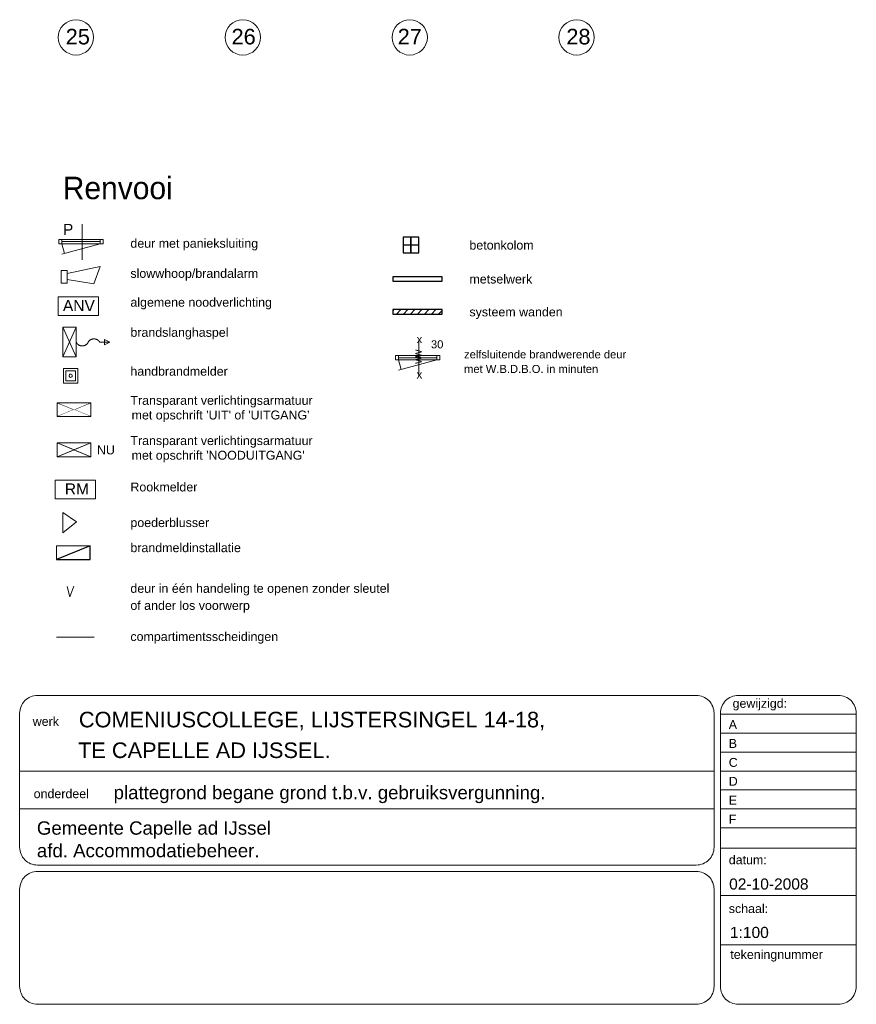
# Model space of a CAD drawing. Header units: millimetres. Extents: x -59728 to 53438, y 127740 to 210459.
# Tile 24 of 28: x 34538 to 53338, y 130032 to 152154. Entities that reach past the tile are written whole.
import ezdxf

# ---------------------------------------------------------------- set-up
doc = ezdxf.new("R2010")
doc.units = ezdxf.units.MM
doc.header["$LTSCALE"] = 2540
for name, color, linetype, lineweight in [('BETON', 7, 'Continuous', 18), ('betongrijs', 7, 'Continuous', 18), ('brandvoorziening', 7, 'Continuous', 18), ('KADER', 7, 'Continuous', 18), ('MATEN', 7, 'Continuous', 18), ('metselwerk', 7, 'Continuous', 18), ('muren', 7, 'Continuous', 18), ('MUUR', 7, 'Continuous', 18), ('mwarc', 7, 'Continuous', 18), ('STAAL25', 7, 'Continuous', 18), ('stempel018', 7, 'Continuous', 18), ('TEKST25', 7, 'Continuous', 18), ('TEKST35', 7, 'Continuous', 18)]:
    doc.layers.add(name, color=color, linetype=linetype, lineweight=lineweight)
doc.styles.add('Arial', font='Arial')
doc.styles.add('Century Gothic', font='Century Gothic')

# ---------------------------------------------------------------- blocks, each defined once
blk = doc.blocks.new('Groep')
at = {"layer": 'KADER', "color": 0}
for p, q in [((37617, -33315), (52421, -33315)), ((53363, -33315), (55617, -33315)), ((37217, -33715), (37217, -36727)), ((52821, -36727), (52821, -33715)), ((52963, -39855), (52963, -33715)), ((56017, -33715), (56017, -39855)), ((52421, -37127), (37617, -37127)), ((37617, -37269), (52421, -37269)), ((37217, -37669), (37217, -39855)), ((52821, -39855), (52821, -37669)), ((37617, -40255), (52421, -40255)), ((53363, -40255), (55617, -40255))]:
    blk.add_line(p, q, dxfattribs=at)
at = {"layer": 'KADER', "color": 0, "flags": 128}
for points in [[(37617, -33315, 0.198912), (37334, -33432, 0.198912), (37217, -33715, 0.198912)], [(52821, -33715, 0.198912), (52704, -33432, 0.198912), (52421, -33315, 0.198912)], [(53363, -33315, 0.198912), (53080, -33432, 0.198912), (52963, -33715, 0.198912)], [(56017, -33715, 0.198912), (55900, -33432, 0.198912), (55617, -33315, 0.198912)], [(37217, -36727, 0.198912), (37334, -37009, 0.198912), (37617, -37127, 0.198912)], [(52421, -37127, 0.414214), (52821, -36727, 0.414214)], [(37617, -37269, 0.198912), (37334, -37386, 0.198912), (37217, -37669, 0.198912)], [(52821, -37669, 0.414214), (52421, -37269, 0.414214)], [(37217, -39855, 0.198912), (37334, -40138, 0.198912), (37617, -40255, 0.198912)], [(52421, -40255, 0.198912), (52704, -40138, 0.198912), (52821, -39855, 0.198912)], [(52963, -39855, 0.198912), (53080, -40138, 0.198912), (53363, -40255, 0.198912)], [(55617, -40255, 0.414214), (56017, -39855, 0.414214)]]:
    blk.add_lwpolyline(points, format="xyb", dxfattribs=at)
at = {"layer": 'stempel018', "color": 0}
for p, q in [((52963, -33740), (56017, -33740)), ((52963, -34165), (56017, -34165)), ((52963, -34590), (56017, -34590)), ((37217, -35015), (52821, -35015)), ((52963, -35015), (56017, -35015)), ((52963, -35440), (56017, -35440)), ((37217, -35865), (52821, -35865)), ((52963, -35865), (56017, -35865)), ((52963, -36290), (56017, -36290)), ((52963, -36745), (56017, -36745)), ((52963, -37813), (56017, -37813)), ((52963, -38916), (56017, -38916))]:
    blk.add_line(p, q, dxfattribs=at)
at = {"layer": 'TEKST25', "color": 0, "attachment_point": 1, "line_spacing_factor": 0.96736, "style": 'Arial'}
for s, insert, char_height in [('gewijzigd:', (53237, -33393), 199.8), ('werk', (37510, -33799), 199.8), ('A', (53151, -33870), 200), ('B', (53151, -34295), 200), ('C', (53151, -34720), 200), ('D', (53151, -35145), 200), ('onderdeel', (37532, -35424), 199.8), ('E', (53151, -35570), 200), ('F', (53151, -35995), 200), ('datum:', (53152, -36909), 199.8), ('schaal:', (53152, -38005), 199.8), ('tekeningnummer', (53186, -39035), 199.82)]:
    blk.add_mtext(s, dxfattribs=dict(at, insert=insert, char_height=char_height))
blk = doc.blocks.new('anv')
at = {"layer": 'brandvoorziening', "color": 0}
blk.add_lwpolyline([(26504, -77939), (27411, -77939), (27411, -78359), (26504, -78359)], close=True, dxfattribs=at)
at = {"layer": 'brandvoorziening', "color": 0, "insert": (26610, -78009), "char_height": 249.8, "attachment_point": 1, "line_spacing_factor": 0.96736, "style": 'Arial'}
blk.add_mtext('ANV', dxfattribs=at)
blk = doc.blocks.new('brandslang')
at = {"layer": 'brandvoorziening', "color": 0}
for points in [[(26909, -78621, 0), (26608, -78621, 0)], [(26909, -78621, 0), (26608, -79289, 0)], [(26909, -79289, 0), (26608, -78621, 0)], [(26608, -78621, 0), (26608, -79289, 0)], [(26909, -78621, 0), (26909, -79289, 0)], [(27435, -78954, 0), (27662, -78954, 0)], [(26909, -79289, 0), (26608, -79289, 0)]]:
    blk.add_polyline3d(points, dxfattribs=at)
at = {"layer": 'brandvoorziening', "color": 0, "linetype": 'Continuous'}
for points, weights in [([(27179, -78955), (27143, -79040), (27044, -79040), (26944, -79040), (26909, -78955)], [1, 0.823055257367, 1, 0.823055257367, 1]), ([(27178, -78955), (27218, -78883), (27307, -78883), (27396, -78883), (27436, -78955)], [1, 0.851942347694, 1, 0.851942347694, 1])]:
    blk.add_rational_spline(points, weights, degree=2, knots=[0, 0, 0, 0.5, 0.5, 1, 1, 1], dxfattribs=at)
at = {"layer": 'brandvoorziening', "color": 0}
blk.add_3dface([(27662, -78954), (27546, -78894), (27546, -79014)], dxfattribs=at)
blk = doc.blocks.new('handbrandmelder')
at = {"layer": 'brandvoorziening', "color": 0, "linetype": 'Continuous'}
for points in [[(26623, -79875), (26623, -79547), (26943, -79547), (26943, -79875)], [(26673, -79825), (26673, -79597), (26893, -79597), (26893, -79825)]]:
    blk.add_lwpolyline(points, close=True, dxfattribs=at)
at = {"layer": 'brandvoorziening', "color": 0, "lineweight": 5, "flags": 128}
blk.add_lwpolyline([(26747, -79711, 0.414214), (26783, -79747, 0.414214), (26819, -79711, 0.414214), (26783, -79675, 0.414214)], format="xyb", close=True, dxfattribs=at)
blk = doc.blocks.new('uitgang')
at = {"layer": 'brandvoorziening', "color": 0}
for p, q in [((26483, -80316), (27236, -80625)), ((27236, -80316), (26483, -80625))]:
    blk.add_line(p, q, dxfattribs=at)
at = {"color": 0, "linetype": 'Continuous', "lineweight": 5}
blk.add_wipeout([(26483, -80316), (26860, -80471), (27236, -80316)], dxfattribs=at).dxf.layer = 'brandvoorziening'
at = {"layer": 'brandvoorziening', "color": 0, "linetype": 'Continuous'}
blk.add_line((26483, -80316), (27236, -80316), dxfattribs=at)
at = {"color": 0, "linetype": 'Continuous', "lineweight": 5}
blk.add_wipeout([(27236, -80625), (26860, -80471), (26483, -80625)], dxfattribs=at).dxf.layer = 'brandvoorziening'
at = {"layer": 'brandvoorziening', "color": 0, "linetype": 'Continuous'}
for p, q in [((26483, -80625), (26483, -80316)), ((27236, -80316), (27236, -80625)), ((27236, -80625), (26483, -80625))]:
    blk.add_line(p, q, dxfattribs=at)
blk = doc.blocks.new('nooduit')
at = {"layer": 'brandvoorziening', "color": 0, "insert": (27375, -81278), "char_height": 199.8, "attachment_point": 1, "line_spacing_factor": 0.96736, "style": 'Arial'}
blk.add_mtext('NU', dxfattribs=at)
at = {"color": 0, "linetype": 'Continuous', "lineweight": 5}
blk.add_wipeout([(26483, -81220), (26860, -81375), (27236, -81220)], dxfattribs=at).dxf.layer = 'brandvoorziening'
at = {"layer": 'brandvoorziening', "color": 0, "linetype": 'Continuous'}
blk.add_line((26483, -81220), (27236, -81220), dxfattribs=at)
at = {"color": 0, "linetype": 'Continuous', "lineweight": 5}
blk.add_wipeout([(27236, -81530), (26860, -81375), (26483, -81530)], dxfattribs=at).dxf.layer = 'brandvoorziening'
at = {"layer": 'brandvoorziening', "color": 0}
for p, q in [((27236, -81220), (26483, -81530)), ((26483, -81220), (27236, -81530))]:
    blk.add_line(p, q, dxfattribs=at)
at = {"layer": 'brandvoorziening', "color": 0, "linetype": 'Continuous'}
for p, q in [((26483, -81530), (26483, -81220)), ((27236, -81220), (27236, -81530)), ((27236, -81530), (26483, -81530))]:
    blk.add_line(p, q, dxfattribs=at)
blk = doc.blocks.new('rookmelder')
at = {"layer": 'brandvoorziening', "color": 0}
blk.add_lwpolyline([(26437, -82059), (27344, -82059), (27344, -82479), (26437, -82479)], close=True, dxfattribs=at)
at = {"layer": 'brandvoorziening', "color": 0, "insert": (26654, -82129), "char_height": 249.8, "attachment_point": 1, "line_spacing_factor": 0.96736, "style": 'Arial'}
blk.add_mtext('RM', dxfattribs=at)
blk = doc.blocks.new('blusser')
at = {"color": 0, "linetype": 'Continuous', "lineweight": 5}
blk.add_wipeout([(26606, -83240), (26912, -82996), (26606, -82782)], dxfattribs=at).dxf.layer = 'brandvoorziening'
at = {"layer": 'brandvoorziening', "color": 0}
for p, q in [((26912, -82996), (26606, -82782)), ((26606, -82782), (26606, -83240)), ((26606, -83240), (26912, -82996))]:
    blk.add_line(p, q, dxfattribs=at)
blk = doc.blocks.new('slowwhoop')
at = {"layer": 'brandvoorziening', "color": 0, "linetype": 'Continuous'}
for p, q in [((26573, -77346), (26573, -77630)), ((26709, -77346), (26573, -77346)), ((26573, -77630), (26573, -77346)), ((26573, -77346), (26709, -77346)), ((26574, -77630), (26574, -77346)), ((26709, -77412), (27447, -77259)), ((26709, -77630), (26709, -77346)), ((26709, -77346), (26709, -77630)), ((27447, -77259), (27308, -77648)), ((26573, -77630), (26709, -77630)), ((26709, -77630), (26573, -77630)), ((27308, -77648), (26709, -77552))]:
    blk.add_line(p, q, dxfattribs=at)
blk = doc.blocks.new('Groep-23')
at = {"layer": 'mwarc', "linetype": 'Continuous', "lineweight": 18}
h = blk.add_hatch(dxfattribs=at)
h.set_pattern_fill('ANSI31', style=0, pattern_type=2)
h.set_pattern_definition([(45, (4515.67, 126693.25), (-78.57724, 78.57724), [])])
h.paths.add_polyline_path([(46711.8, -24647.53), (45601.49, -24647.53), (45601.49, -24747.53), (46711.8, -24747.53)])
at = {"layer": 'MATEN', "color": 0}
for centre in [(38481.75, -18529.63), (42231.75, -18529.63), (45981.75, -18529.63), (49731.75, -18529.63)]:
    blk.add_circle(centre, 397.25, dxfattribs=at)
at = {"layer": 'metselwerk', "color": 0, "linetype": 'Continuous'}
for p, q in [((38096.95, -23068.14), (39096.95, -23068.14)), ((38096.95, -23168.14), (38096.95, -23068.14)), ((38096.95, -23168.14), (39096.95, -23168.14)), ((38096.95, -23168.14), (39096.95, -23168.14)), ((38166.95, -23168.14), (38166.95, -23068.14)), ((39026.95, -23168.14), (39026.95, -23068.14)), ((39096.95, -23168.14), (39096.95, -23068.14)), ((45661.53, -25676.6), (46661.53, -25676.6)), ((45661.53, -25776.6), (45661.53, -25676.6)), ((45661.53, -25776.6), (46661.53, -25776.6)), ((45661.53, -25776.6), (46661.53, -25776.6)), ((45731.53, -25776.6), (45731.53, -25676.6)), ((46591.53, -25776.6), (46591.53, -25676.6)), ((46661.53, -25776.6), (46661.53, -25676.6))]:
    blk.add_line(p, q, dxfattribs=at)
at = {"layer": 'muren', "color": 0}
for p, q in [((45601.49, -23910.66), (46711.8, -23910.66)), ((45601.49, -24010.66), (46711.8, -24010.66)), ((45601.49, -24647.53), (46711.8, -24647.53)), ((45601.49, -24747.53), (46711.8, -24747.53))]:
    blk.add_line(p, q, dxfattribs=at)
at = {"layer": 'MUUR', "color": 0, "linetype": 'Continuous'}
blk.add_line((38047.82, -32005.25), (38892.92, -32005.25), dxfattribs=at)
at = {"layer": 'MUUR', "color": 0}
blk.add_lwpolyline([(38281.7, -30865.99), (38346.1, -31102.72), (38433.24, -30862.21)], dxfattribs=at)
at = {"layer": 'mwarc', "color": 0, "linetype": 'Continuous', "lineweight": 25}
blk.add_lwpolyline([(46711.8, -24647.53), (45601.49, -24647.53), (45601.49, -24747.53), (46711.8, -24747.53)], close=True, dxfattribs=at)
at = {"layer": 'STAAL25', "color": 0}
for p, q in [((38622.84, -22730.17), (38622.84, -23531.93)), ((39026.95, -23118.14), (38166.95, -23118.14)), ((46187.41, -25338.63), (46187.41, -26140.38)), ((46591.53, -25726.6), (45731.53, -25726.6))]:
    blk.add_line(p, q, dxfattribs=at)
at = {"layer": 'stempel018', "color": 0}
for p, q in [((38166.95, -23168.14), (38224.56, -23383.14)), ((39026.95, -23168.14), (38166.95, -23398.58)), ((45731.53, -25776.6), (45789.14, -25991.6)), ((46591.53, -25776.6), (45731.53, -26007.04))]:
    blk.add_line(p, q, dxfattribs=at)
at = {"layer": 'brandvoorziening', "color": 0}
for name in ['slowwhoop', 'anv', 'brandslang', 'handbrandmelder', 'uitgang', 'nooduit', 'rookmelder', 'blusser']:
    blk.add_blockref(name, (11578.95, 53578.21), dxfattribs=at)
at = {"layer": 'KADER', "color": 0}
blk.add_blockref('Groep', (0, 0), dxfattribs=at)
at = {"layer": 'metselwerk', "color": 0, "attachment_point": 1, "line_spacing_factor": 0.96736, "style": 'Arial'}
for s, insert, char_height in [('P', (38189.3, -22719.54), 249.77), ('deur met panieksluiting', (39705.57, -23056.64), 199.8183), ('betonkolom', (47324.04, -23098.61), 199.818), ('slowwhoop/brandalarm', (39705.57, -23733.06), 199.8183), ('metselwerk', (47324.04, -23860.63), 199.818), ('algemene noodverlichting', (39705.57, -24381.3), 199.8183), ('systeem wanden', (47324.04, -24598.82), 199.8183), ('brandslanghaspel', (39705.57, -25057.73), 199.8183), ('x', (46137.8, -25219.96), 179.84), ('30', (46458.74, -25336.61), 179.837), ('zelfsluitende brandwerende deur ', (47203.09, -25562.02), 179.8365), ('met W.B.D.B.O. in minuten', (47203.09, -25890.16), 179.8365), ('handbrandmelder', (39705.57, -25931.44), 199.8183), ('x', (46137.8, -26015.71), 179.84), ('Transparant verlichtingsarmatuur', (39705.57, -26585.96), 199.8183), ("met opschrift 'UIT' of 'UITGANG'", (39732.98, -26914.75), 199.8183), ('Transparant verlichtingsarmatuur', (39705.57, -27490.13), 199.8183), ("met opschrift 'NOODUITGANG'", (39732.98, -27818.92), 199.8183), ('Rookmelder', (39705.57, -28532.05), 199.818), ('poederblusser', (39705.57, -29332.4), 199.8183), ('brandmeldinstallatie', (39705.57, -29896.49), 199.8183), ('deur in één handeling te openen zonder sleutel', (39705.57, -30809.83), 199.8183), ('of ander los voorwerp', (39705.57, -31193.7), 199.8183), ('compartimentsscheidingen', (39705.57, -31892.78), 199.8183)]:
    blk.add_mtext(s, dxfattribs=dict(at, insert=insert, char_height=char_height))
at = {"layer": 'metselwerk', "color": 0, "char_height": 179.84, "attachment_point": 1, "rotation": 90, "line_spacing_factor": 0.96736, "style": 'Arial'}
for insert in [(46070.29, -25725.01), (46070.29, -25863.61)]:
    blk.add_mtext('w', dxfattribs=dict(at, insert=insert))
at = {"layer": 'TEKST25', "color": 0, "attachment_point": 1}
for s, insert, char_height, line_spacing_factor, style in [('Renvooi', (38185.14, -21661.4), 504.11, 1.022525, 'Century Gothic'), ('02-10-2008', (53160.17, -37427.55), 249.773, 0.96736, 'Arial'), ('1:100', (53178.32, -38515.43), 249.773, 0.96736, 'Arial')]:
    blk.add_mtext(s, dxfattribs=dict(at, insert=insert, char_height=char_height, line_spacing_factor=line_spacing_factor, style=style))
at = {"layer": 'TEKST35', "color": 0, "attachment_point": 1, "line_spacing_factor": 0.96736, "style": 'Arial'}
for s, insert, char_height in [('25', (38252.05, -18338.1), 349.682), ('26', (41978.39, -18338.1), 349.682), ('27', (45712.62, -18338.1), 349.682), ('28', (49502.05, -18338.1), 349.682), ('COMENIUSCOLLEGE, LIJSTERSINGEL 14-18,', (38547.79, -33683.25), 349.6821), ('TE CAPELLE AD IJSSEL.', (38529.64, -34372.24), 349.6821), ('plattegrond begane grond t.b.v. gebruiksvergunning.', (39328.13, -35346.9), 299.7275), ('Gemeente Capelle ad IJssel', (37604.12, -36144.67), 299.7275), ('afd. Accommodatiebeheer.', (37604.12, -36651.51), 299.7275)]:
    blk.add_mtext(s, dxfattribs=dict(at, insert=insert, char_height=char_height))
at = {"color": 0, "linetype": 'Continuous', "lineweight": 25}
for points, layer in [([(46009.68, -23021.87), (45834.68, -23021.87), (45834.68, -23196.87), (46009.68, -23196.87)], 'betongrijs'), ([(38800.42, -30262.44), (38800.42, -29953.18), (38047.58, -30262.44)], 'mwarc')]:
    blk.add_wipeout(points, dxfattribs=at).dxf.layer = layer
at = {"layer": 'betongrijs', "color": 0, "linetype": 'Continuous', "lineweight": 25}
blk.add_lwpolyline([(46009.68, -23021.87), (45834.68, -23021.87), (45834.68, -23196.87), (46009.68, -23196.87)], close=True, dxfattribs=at)
at = {"layer": 'brandvoorziening', "color": 0}
blk.add_line((38800.42, -29953.18), (38047.58, -30262.44), dxfattribs=at)
at = {"layer": 'brandvoorziening', "color": 0, "linetype": 'Continuous'}
for p, q in [((38047.58, -29953.18), (38800.42, -29953.18)), ((38047.58, -30262.44), (38047.58, -29953.18)), ((38800.42, -29953.18), (38800.42, -30262.44)), ((38800.42, -30262.44), (38047.58, -30262.44))]:
    blk.add_line(p, q, dxfattribs=at)
at = {"layer": 'mwarc', "color": 0, "linetype": 'Continuous', "lineweight": 25}
blk.add_lwpolyline([(38800.42, -30262.44), (38800.42, -29953.18), (38047.58, -30262.44)], close=True, dxfattribs=at)
at = {"color": 0, "linetype": 'Continuous', "lineweight": 25}
blk.add_wipeout([(46711.8, -23910.66), (45601.49, -23910.66), (45601.49, -24010.66), (46711.8, -24010.66)], dxfattribs=at).dxf.layer = 'mwarc'
at = {"layer": 'mwarc', "color": 0, "linetype": 'Continuous', "lineweight": 25}
blk.add_lwpolyline([(46711.8, -23910.66), (45601.49, -23910.66), (45601.49, -24010.66), (46711.8, -24010.66)], close=True, dxfattribs=at)
at = {"color": 0, "linetype": 'Continuous', "lineweight": 25}
blk.add_wipeout([(46184.68, -23021.87), (46009.68, -23021.87), (46009.68, -23196.87), (46184.68, -23196.87)], dxfattribs=at).dxf.layer = 'betongrijs'
at = {"layer": 'betongrijs', "color": 0, "linetype": 'Continuous', "lineweight": 25}
blk.add_lwpolyline([(46184.68, -23021.87), (46009.68, -23021.87), (46009.68, -23196.87), (46184.68, -23196.87)], close=True, dxfattribs=at)
at = {"color": 0, "linetype": 'Continuous', "lineweight": 25}
blk.add_wipeout([(46184.68, -23196.87), (46009.68, -23196.87), (46009.68, -23371.87), (46184.68, -23371.87)], dxfattribs=at).dxf.layer = 'betongrijs'
at = {"layer": 'betongrijs', "color": 0, "linetype": 'Continuous', "lineweight": 25}
blk.add_lwpolyline([(46184.68, -23196.87), (46009.68, -23196.87), (46009.68, -23371.87), (46184.68, -23371.87)], close=True, dxfattribs=at)
at = {"color": 0, "linetype": 'Continuous', "lineweight": 25}
blk.add_wipeout([(46009.68, -23196.87), (45834.68, -23196.87), (45834.68, -23371.87), (46009.68, -23371.87)], dxfattribs=at).dxf.layer = 'betongrijs'
at = {"layer": 'BETON', "color": 0}
blk.add_lwpolyline([(45834.68, -23371.87), (46184.68, -23371.87), (46184.68, -23021.87), (45834.68, -23021.87)], close=True, dxfattribs=at)
at = {"layer": 'betongrijs', "color": 0, "linetype": 'Continuous', "lineweight": 25}
blk.add_lwpolyline([(46009.68, -23196.87), (45834.68, -23196.87), (45834.68, -23371.87), (46009.68, -23371.87)], close=True, dxfattribs=at)

msp = doc.modelspace()

# ---------------------------------------------------------------- block references
at = {"layer": 'MUUR'}
msp.add_blockref('Groep-23', (-2680, 170287), dxfattribs=at)

doc.saveas('drawing.dxf')
